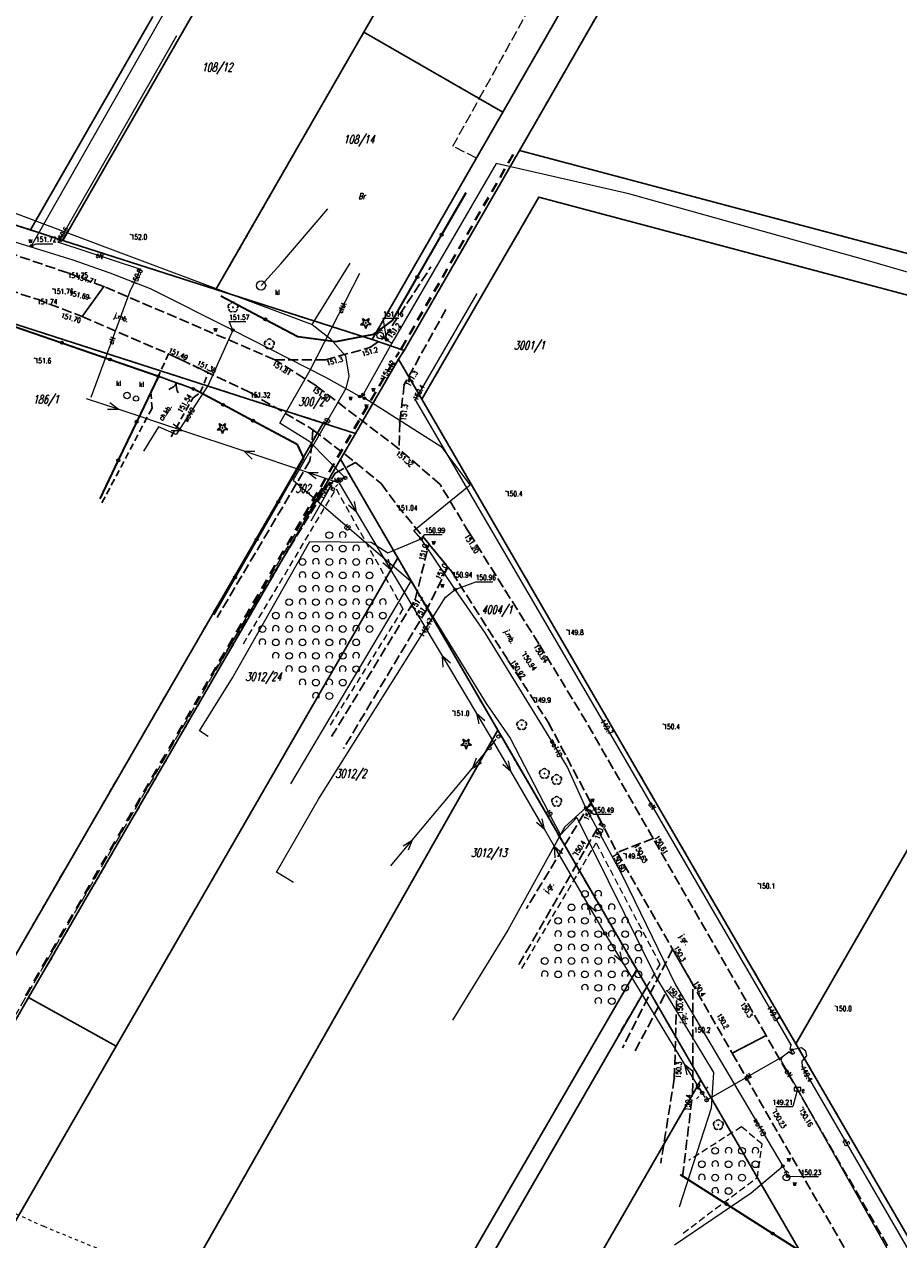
# Model space of a CAD drawing. Header units: metres. Extents: x 8430084 to 8437887, y 5768320 to 5771876.
# Tile 43 of 50: x 8434371 to 8434502, y 5770071 to 5770252. Entities that reach past the tile are written whole.
import ezdxf
from ezdxf.enums import TextEntityAlignment as Align

# ---------------------------------------------------------------- set-up
doc = ezdxf.new("R2010")
doc.units = ezdxf.units.M
doc.header["$MEASUREMENT"] = 0
for name, pattern in [('2_14', [1, -1]), ('2_OTKC', [1.5, 1, -0.5]), ('2_OTKJ', [2, 1.5, -0.5]), ('2_OTZK', [1.5, 1, -0.5]), ('4_SUEP_A', [0]), ('4_SUKM', [0]), ('4_SUKP', [0]), ('4_SUPP_P', [2, 1.5, -0.5]), ('4_SUTP_A', [0]), ('4_SUWP', [0]), ('GDE', [0]), ('GUK', [2, 1.5, -0.5]), ('GUZ', [1, 0.5, -0.5])]:
    doc.linetypes.add(name, pattern=pattern)
doc.layers.get('0').update_dxf_attribs({"color": 250, "linetype": 'CONTINUOUS', "lineweight": 100})
for name, color, linetype, lineweight in [('Dzialki', 4, 'GDE', 30), ('EPGPO_L_0', 7, 'CONTINUOUS', 40), ('Numery_dzialek', 4, 'CONTINUOUS', 30), ('OTK_E_T_0', 253, 'CONTINUOUS', 0), ('OTK_E_T_1', 253, 'CONTINUOUS', 0), ('OTK_L_0', 253, '2_OTKJ', 30), ('OTK_L_2', 253, '2_OTKC', 30), ('OTO_L_0', 252, 'CONTINUOUS', 35), ('OTO_L_1', 252, 'CONTINUOUS', 30), ('OTR_T_0', 253, 'CONTINUOUS', 18), ('OTR_T_1', 253, 'CONTINUOUS', 18), ('OTZ_L_1', 253, '2_OTZK', 18), ('OTZ_T_0', 253, 'CONTINUOUS', 30), ('OTZ_T_1', 253, 'CONTINUOUS', 30), ('SUE_E_T_1', 1, 'CONTINUOUS', 0), ('SUE_T_3', 1, 'CONTINUOUS', 18), ('SUE_T_4', 7, 'CONTINUOUS', 18), ('SUE_T_5', 1, 'CONTINUOUS', 18), ('SUEP_E_T_0', 1, 'CONTINUOUS', 0), ('SUEP_L_0', 1, '4_SUEP_A', 18), ('SUER_T_0', 1, 'CONTINUOUS', 18), ('SUP_T_2', 1, 'CONTINUOUS', 18), ('SUW_E_T_2', 5, 'CONTINUOUS', 0), ('SUW_T_2', 5, 'CONTINUOUS', 18), ('SUW_T_5', 5, 'CONTINUOUS', 18), ('SUWP_E_T_0', 5, 'CONTINUOUS', 0), ('SUWP_L_0', 5, '4_SUWP', 18), ('SUWR_T_0', 5, 'CONTINUOUS', 18), ('Uzytki', 253, 'GUZ', 18)]:
    doc.layers.add(name, color=color, linetype=linetype, lineweight=lineweight)
for name, color, linetype, lineweight, true_color in [('Kontury', 7, 'GUK', 18, 0x008000), ('Numery_uzytkow', 7, 'CONTINUOUS', 9, 0x008000), ('P_SUTP_L_0', 7, '4_SUPP_P', 18, 0xff9100), ('SUK_E_T_2', 7, 'CONTINUOUS', 0, 0x803300), ('SUK_L_3', 7, '4_SUKM', 18, 0x803300), ('SUKP_L_0', 7, '4_SUKP', 18, 0x803300), ('SUTP_E_T_0', 7, 'CONTINUOUS', 0, 0xff9100), ('SUTP_L_0', 7, '4_SUTP_A', 18, 0xff9100)]:
    doc.layers.add(name, color=color, linetype=linetype, lineweight=lineweight, true_color=true_color)
doc.styles.get("Standard").update_dxf_attribs({"font": 'Simplex.SHX', "width": 0.75})

# ---------------------------------------------------------------- blocks, each defined once
blk = doc.blocks.new('2_OTZK')
at = {"color": 0, "linetype": 'Continuous'}
for centre in [(-1, 1), (1, -1)]:
    blk.add_circle(centre, 0.5, dxfattribs=at)
for centre, start, end in [((1, 1), 318.5904, 221.4096), ((-1, -1), 318.7031, 221.2969)]:
    blk.add_arc(centre, 0.5, start, end, dxfattribs=at)
blk = doc.blocks.new('2_OTRN')
at = {"color": 0, "linetype": 'Continuous'}
blk.add_circle((0, 0), 0.045, dxfattribs=at)
blk = doc.blocks.new('2_OTRS')
at = {"color": 0, "linetype": 'Continuous'}
blk.add_circle((0, 0), 0.045, dxfattribs=at)
blk = doc.blocks.new('2_OTZG')
at = {"color": 0, "linetype": 'Continuous'}
for p, q in [((-0.78225, -0.26495), (-0.3012, 0.09375)), ((-0.3012, 0.09375), (-0.4937, 0.6621)), ((-0.4937, 0.6621), (-0.0039, 0.31545)), ((-0.0039, 0.31545), (0.4771, 0.67415)), ((0.4771, 0.67415), (0.2988, 0.1012)), ((0.2988, 0.1012), (0.7886, -0.24545)), ((-0.18225, -0.2575), (-0.78225, -0.26495)), ((0.01025, -0.82585), (-0.18225, -0.2575)), ((0.1886, -0.2529), (0.01025, -0.82585)), ((0.7886, -0.24545), (0.1886, -0.2529))]:
    blk.add_line(p, q, dxfattribs=at)
blk.add_circle((0, 0), 0.045, dxfattribs=at)
blk = doc.blocks.new('2_OTZL')
at = {"color": 0, "linetype": 'Continuous'}
blk.add_circle((0, 0), 0.045, dxfattribs=at)
for centre, start, end in [((-0.36, 0.12), 102.1445, 221.86), ((0, 0.38), 30.1401, 149.8599), ((0.36, 0.12), 318.14, 77.8555), ((-0.22, -0.3), 174.1482, 293.8542), ((0.22, -0.3), 246.1458, 5.8518)]:
    blk.add_arc(centre, 0.375, start, end, dxfattribs=at)
blk = doc.blocks.new('4_SUEO_W')
at = {"color": 0, "linetype": 'Continuous'}
for p, q in [((-0.53035, 0.53035), (-0.8839, 0.8839)), ((0.53035, 0.53035), (0.8839, 0.8839)), ((-0.53035, -0.53035), (-0.8839, -0.8839)), ((0.53035, -0.53035), (0.8839, -0.8839))]:
    blk.add_line(p, q, dxfattribs=at)
blk.add_circle((0, 0), 0.025, dxfattribs=at)
blk = doc.blocks.new('4_SUPP')
at = {"color": 0, "linetype": 'Continuous'}
blk.add_circle((0, 0), 0.25, dxfattribs=at)
blk = doc.blocks.new('4_SUET')
at = {"color": 0, "linetype": 'Continuous'}
for radius in [0.125, 0.113, 0.1, 0.0875, 0.075, 0.0625, 0.05, 0.0375, 0.025, 0.0125, 0.0025]:
    blk.add_circle((0, 0), radius, dxfattribs=at)
blk = doc.blocks.new('4_SUES')
at = {"color": 0, "linetype": 'Continuous'}
for p, q in [((0.5, 0.25), (-0.5, 0.25)), ((-0.5, 0.25), (-0.5, -0.25)), ((0.5, -0.25), (0.5, 0.25)), ((-0.5, -0.25), (0.5, -0.25))]:
    blk.add_line(p, q, dxfattribs=at)
blk = doc.blocks.new('4_SUPS')
at = {"color": 0, "linetype": 'Continuous'}
blk.add_circle((0, 0), 0.0625, dxfattribs=at)
blk = doc.blocks.new('4_SUWH')
at = {"color": 0, "linetype": 'Continuous'}
for p, q in [((0, 1), (-0.35355, 0.64645)), ((0, 1), (0.35355, 0.64645)), ((0, 0.5), (0, 1))]:
    blk.add_line(p, q, dxfattribs=at)
blk.add_circle((0, 0), 0.5, dxfattribs=at)
blk = doc.blocks.new('4_SUWW')
at = {"color": 0, "linetype": 'Continuous'}
for radius in [0.2, 0.175, 0.15, 0.125, 0.1, 0.075, 0.05, 0.025, 0.00715]:
    blk.add_circle((0, 0), radius, dxfattribs=at)

msp = doc.modelspace()

# ---------------------------------------------------------------- linework, layer by layer
at = {"layer": 'Dzialki'}
for p, q in [((8434422.09, 5770250.76), (8434518.28, 5770418.27)), ((8434539.67, 5770407.17), (8434442.87, 5770238.81)), ((8434445.34, 5770233.09), (8434544.01, 5770404.84)), ((8434434.82, 5770320.15), (8434377.17, 5770219.67)), ((8434372.3, 5770221.23), (8434390.57, 5770253.08)), ((8434422.09, 5770250.76), (8434400.02, 5770212.34)), ((8434442.87, 5770238.81), (8434422.09, 5770250.76)), ((8434423.36, 5770204.87), (8434442.87, 5770238.81)), ((8434428.11, 5770203.24), (8434445.34, 5770233.09)), ((8434445.34, 5770233.09), (8434428.11, 5770203.24)), ((8434518.05, 5770213.78), (8434445.34, 5770233.09)), ((8434354.6, 5770226.9), (8434372.3, 5770221.23)), ((8434448.25, 5770226.11), (8434430.75, 5770195.98)), ((8434544.52, 5770200.54), (8434448.25, 5770226.11)), ((8434372.3, 5770221.23), (8434377.17, 5770219.67)), ((8434377.17, 5770219.67), (8434400.02, 5770212.34)), ((8434400.02, 5770212.34), (8434423.36, 5770204.87)), ((8434416.05, 5770192.41), (8434362.08, 5770209.72)), ((8434423.36, 5770204.87), (8434428.11, 5770203.24)), ((8434427.29, 5770201.95), (8434428.11, 5770203.24)), ((8434428.11, 5770203.24), (8434427.29, 5770201.95)), ((8434427.29, 5770201.95), (8434420.86, 5770190.87)), ((8434420.86, 5770190.87), (8434427.29, 5770201.95)), ((8434430.75, 5770195.98), (8434427.29, 5770201.95)), ((8434486.64, 5770099.76), (8434544.52, 5770200.54)), ((8434430.75, 5770195.98), (8434486.64, 5770099.76)), ((8434058.99, 5769575.87), (8434416.05, 5770192.41)), ((8434420.86, 5770190.87), (8434416.05, 5770192.41)), ((8434418.62, 5770187), (8434420.86, 5770190.87)), ((8434372.04, 5770106.66), (8434418.62, 5770187)), ((8434418.62, 5770187), (8434427.16, 5770172.3)), ((8434427.16, 5770172.3), (8434385.1, 5770099.4)), ((8434442.11, 5770146.56), (8434427.16, 5770172.3)), ((8434427.16, 5770172.3), (8434440.37, 5770149.56)), ((8434440.37, 5770149.56), (8434442.11, 5770146.56)), ((8434442.11, 5770146.56), (8434405.13, 5770081.46)), ((8434442.69, 5770145.56), (8434442.11, 5770146.56)), ((8434442.11, 5770146.56), (8434462.85, 5770110.85)), ((8434462.85, 5770110.85), (8434442.69, 5770145.56)), ((8434419.72, 5770036.44), (8434462.85, 5770110.85)), ((8434464.36, 5770108.25), (8434462.85, 5770110.85)), ((8434464.36, 5770108.25), (8433983.14, 5769275.37)), ((8434472.44, 5770094.32), (8434464.36, 5770108.25)), ((8434351.91, 5770071.94), (8434372.04, 5770106.66)), ((8434372.04, 5770106.66), (8434385.1, 5770099.4)), ((8434486.64, 5770099.76), (8434518.02, 5770045.71)), ((8434385.1, 5770099.4), (8434382.27, 5770094.49)), ((8434382.27, 5770094.49), (8434365.7, 5770065.76)), ((8434472.44, 5770094.32), (8434432.42, 5770025.06)), ((8434489.57, 5770064.84), (8434472.44, 5770094.32)), ((8434405.13, 5770081.46), (8434395.18, 5770063.95))]:
    msp.add_line(p, q, dxfattribs=at)
at = {"layer": 'EPGPO_L_0'}
for p, q in [((8434443.68, 5770231.21), (8434444.41, 5770232.49)), ((8434442.45, 5770229.08), (8434443.18, 5770230.35)), ((8434441.21, 5770226.94), (8434441.95, 5770228.22)), ((8434439.98, 5770224.81), (8434440.72, 5770226.09)), ((8434438.75, 5770222.68), (8434439.49, 5770223.96)), ((8434437.52, 5770220.55), (8434438.26, 5770221.83)), ((8434436.29, 5770218.41), (8434437.03, 5770219.69)), ((8434435.06, 5770216.28), (8434435.8, 5770217.56)), ((8434433.83, 5770214.15), (8434434.57, 5770215.43)), ((8434432.6, 5770212.02), (8434433.34, 5770213.3)), ((8434431.37, 5770209.89), (8434432.11, 5770211.17)), ((8434430.14, 5770207.75), (8434430.88, 5770209.03)), ((8434428.91, 5770205.62), (8434429.65, 5770206.9)), ((8434427.68, 5770203.49), (8434428.42, 5770204.77)), ((8434426.87, 5770202.22), (8434427.36, 5770202.99)), ((8434425.62, 5770200.07), (8434426.36, 5770201.35)), ((8434424.38, 5770197.93), (8434425.12, 5770199.21)), ((8434423.14, 5770195.79), (8434423.88, 5770197.08)), ((8434421.9, 5770193.66), (8434422.65, 5770194.94)), ((8434420.66, 5770191.52), (8434421.41, 5770192.8)), ((8434419.43, 5770189.39), (8434420.17, 5770190.67)), ((8434418.19, 5770187.25), (8434418.93, 5770188.53)), ((8434416.93, 5770185.08), (8434417.68, 5770186.38)), ((8434415.67, 5770182.91), (8434416.43, 5770184.21)), ((8434414.41, 5770180.74), (8434415.17, 5770182.04)), ((8434413.15, 5770178.57), (8434413.91, 5770179.87)), ((8434411.89, 5770176.4), (8434412.65, 5770177.7)), ((8434410.64, 5770174.23), (8434411.39, 5770175.53)), ((8434409.38, 5770172.05), (8434410.13, 5770173.36)), ((8434408.12, 5770169.88), (8434408.87, 5770171.19)), ((8434406.86, 5770167.71), (8434407.61, 5770169.01)), ((8434405.6, 5770165.54), (8434406.36, 5770166.84)), ((8434404.34, 5770163.37), (8434405.1, 5770164.67)), ((8434403.08, 5770161.2), (8434403.84, 5770162.5)), ((8434401.82, 5770159.03), (8434402.58, 5770160.33)), ((8434400.57, 5770156.86), (8434401.32, 5770158.16)), ((8434399.31, 5770154.69), (8434400.06, 5770155.99)), ((8434398.05, 5770152.52), (8434398.8, 5770153.82)), ((8434396.79, 5770150.34), (8434397.55, 5770151.65)), ((8434395.53, 5770148.17), (8434396.29, 5770149.48)), ((8434394.27, 5770146), (8434395.03, 5770147.31)), ((8434393.01, 5770143.83), (8434393.77, 5770145.13)), ((8434391.76, 5770141.66), (8434392.51, 5770142.96)), ((8434390.5, 5770139.49), (8434391.25, 5770140.79)), ((8434389.24, 5770137.32), (8434389.99, 5770138.62)), ((8434387.98, 5770135.15), (8434388.73, 5770136.45)), ((8434386.72, 5770132.98), (8434387.48, 5770134.28)), ((8434385.46, 5770130.81), (8434386.22, 5770132.11)), ((8434384.2, 5770128.64), (8434384.96, 5770129.94)), ((8434382.94, 5770126.46), (8434383.7, 5770127.77)), ((8434381.69, 5770124.29), (8434382.44, 5770125.6)), ((8434380.43, 5770122.12), (8434381.18, 5770123.43)), ((8434379.17, 5770119.95), (8434379.92, 5770121.25)), ((8434377.91, 5770117.78), (8434378.66, 5770119.08)), ((8434376.65, 5770115.61), (8434377.41, 5770116.91)), ((8434375.39, 5770113.44), (8434376.15, 5770114.74)), ((8434374.13, 5770111.27), (8434374.89, 5770112.57)), ((8434372.87, 5770109.1), (8434373.63, 5770110.4)), ((8434371.62, 5770106.93), (8434372.37, 5770108.23))]:
    msp.add_line(p, q, dxfattribs=at)
at = {"layer": 'Kontury'}
for p, q in [((8434439.35, 5770240.83), (8434500.95, 5770351.68)), ((8434435.39, 5770233.71), (8434439.35, 5770240.83)), ((8434438.93, 5770231.96), (8434435.39, 5770233.71)), ((8434423.36, 5770204.87), (8434438.93, 5770231.96)), ((8434354.6, 5770226.9), (8434377.17, 5770219.67)), ((8434448.25, 5770226.11), (8434430.75, 5770195.98)), ((8434595.25, 5770187.07), (8434448.25, 5770226.11)), ((8434377.17, 5770219.67), (8434400.02, 5770212.34)), ((8434400.02, 5770212.34), (8434408.09, 5770209.76)), ((8434416.05, 5770192.41), (8434362.08, 5770209.72)), ((8434408.09, 5770209.76), (8434423.36, 5770204.87)), ((8434430.75, 5770195.98), (8434518.02, 5770045.71)), ((8434370.66, 5770114.03), (8434416.05, 5770192.41)), ((8434418.62, 5770187), (8434356.8, 5770080.37)), ((8434427.16, 5770172.3), (8434418.62, 5770187)), ((8434442.11, 5770146.56), (8434427.16, 5770172.3)), ((8434462.85, 5770110.85), (8434442.11, 5770146.56)), ((8434464.36, 5770108.25), (8434462.85, 5770110.85)), ((8434472.44, 5770094.32), (8434464.36, 5770108.25)), ((8434432.42, 5770025.06), (8434472.44, 5770094.32))]:
    msp.add_line(p, q, dxfattribs=at)
at = {"layer": 'OTK_L_0', "linetype": '2_OTKJ'}
for p, q in [((8434377.89, 5770214.81), (8434305.71, 5770239.48)), ((8434304.37, 5770233.45), (8434373.3, 5770210.88)), ((8434425.22, 5770205.24), (8434432.13, 5770215.7)), ((8434383.27, 5770212.78), (8434377.89, 5770214.81)), ((8434408.82, 5770201.86), (8434383.27, 5770212.78)), ((8434373.3, 5770210.88), (8434380.03, 5770208.31)), ((8434434.36, 5770209.37), (8434428.13, 5770198.15)), ((8434380.03, 5770208.31), (8434392.94, 5770202.74)), ((8434423.1, 5770203.71), (8434425.22, 5770205.24)), ((8434416.36, 5770201.83), (8434423.1, 5770203.71)), ((8434392.94, 5770202.74), (8434405.12, 5770196.96)), ((8434414.94, 5770198.01), (8434408.82, 5770201.86)), ((8434408.82, 5770201.86), (8434416.36, 5770201.83)), ((8434427.36, 5770188.53), (8434414.94, 5770198.01)), ((8434428.13, 5770198.15), (8434427.46, 5770192.54)), ((8434405.12, 5770196.96), (8434414.51, 5770191.41)), ((8434427.46, 5770192.54), (8434427.36, 5770188.53)), ((8434414.51, 5770191.41), (8434414.06, 5770186.79)), ((8434414.51, 5770191.41), (8434420.86, 5770186.5)), ((8434433.48, 5770183.26), (8434427.36, 5770188.53)), ((8434414.06, 5770186.79), (8434400.2, 5770163.4)), ((8434399.56, 5770155.02), (8434417.8, 5770184.92)), ((8434417.8, 5770184.92), (8434420.86, 5770186.5)), ((8434420.86, 5770186.5), (8434424.7, 5770183.37)), ((8434424.7, 5770183.37), (8434427.09, 5770180.12)), ((8434437.83, 5770176.04), (8434433.48, 5770183.26)), ((8434427.09, 5770180.12), (8434435.28, 5770170.13)), ((8434448.23, 5770159.46), (8434437.83, 5770176.04)), ((8434429.76, 5770166.06), (8434431.83, 5770174.34)), ((8434431.83, 5770174.34), (8434434.64, 5770170.91)), ((8434434.64, 5770170.91), (8434431.49, 5770164.57)), ((8434435.28, 5770170.13), (8434443.67, 5770156.93)), ((8434417.29, 5770145.6), (8434429.76, 5770166.06)), ((8434431.49, 5770164.57), (8434419.07, 5770143.83)), ((8434454.32, 5770149.51), (8434448.23, 5770159.46)), ((8434443.67, 5770156.93), (8434449.62, 5770147.77)), ((8434465.31, 5770130.42), (8434454.32, 5770149.51)), ((8434449.62, 5770147.77), (8434459.95, 5770128.31)), ((8434455.98, 5770135.78), (8434446.38, 5770119.95)), ((8434457.53, 5770132.87), (8434455.98, 5770135.78)), ((8434445.27, 5770111.6), (8434457.53, 5770132.87)), ((8434465.31, 5770130.42), (8434459.95, 5770128.31)), ((8434482.18, 5770100.98), (8434465.31, 5770130.42)), ((8434459.95, 5770128.31), (8434477.1, 5770098.38)), ((8434468.22, 5770113.88), (8434460.73, 5770099.14)), ((8434471.22, 5770108.63), (8434468.22, 5770113.88)), ((8434471.21, 5770092.39), (8434471.22, 5770108.63)), ((8434462.62, 5770098.72), (8434467.36, 5770107.68)), ((8434467.36, 5770107.68), (8434468.82, 5770106.13)), ((8434468.82, 5770106.13), (8434468.47, 5770094.58)), ((8434530.36, 5770017.69), (8434482.18, 5770100.98)), ((8434477.1, 5770098.38), (8434525.5, 5770014.35)), ((8434468.47, 5770094.58), (8434466.44, 5770081.94)), ((8434469.7, 5770079.96), (8434471.21, 5770092.39))]:
    msp.add_line(p, q, dxfattribs=at)
at = {"layer": 'OTK_L_0', "linetype": '2_14'}
for p, q in [((8434380.03, 5770208.31), (8434383.27, 5770212.78)), ((8434477.1, 5770098.38), (8434482.18, 5770100.98)), ((8434479.98, 5770099.87), (8434477.1, 5770098.38)), ((8434482.18, 5770100.98), (8434479.98, 5770099.87))]:
    msp.add_line(p, q, dxfattribs=at)
at = {"layer": 'OTK_L_2', "linetype": '2_OTKC'}
for p, q in [((8434392.94, 5770202.74), (8434391.42, 5770199.39)), ((8434398.88, 5770199.93), (8434392.94, 5770202.74)), ((8434391.42, 5770199.39), (8434390.3, 5770197.03)), ((8434397.67, 5770196.96), (8434398.88, 5770199.93)), ((8434390.3, 5770197.03), (8434390.47, 5770194.63)), ((8434393.32, 5770190.37), (8434396.61, 5770196.19)), ((8434396.61, 5770196.19), (8434397.67, 5770196.96)), ((8434390.47, 5770194.63), (8434382.85, 5770180.23))]:
    msp.add_line(p, q, dxfattribs=at)
at = {"layer": 'OTO_L_0'}
for p, q in [((8434433.74, 5770220.53), (8434437.38, 5770226.84)), ((8434430.1, 5770214.21), (8434433.74, 5770220.53)), ((8434426.36, 5770207.71), (8434430.1, 5770214.21)), ((8434400.76, 5770211.37), (8434407.4, 5770207.88)), ((8434369.79, 5770206.89), (8434377, 5770204.39)), ((8434407.4, 5770207.88), (8434412.23, 5770205.33)), ((8434423.59, 5770205.66), (8434426.36, 5770207.71)), ((8434412.23, 5770205.33), (8434417.92, 5770204.6)), ((8434417.92, 5770204.6), (8434423.59, 5770205.66)), ((8434377, 5770204.39), (8434384.21, 5770201.89)), ((8434384.21, 5770201.89), (8434391.42, 5770199.39)), ((8434391.42, 5770199.39), (8434388.19, 5770192.62)), ((8434401.08, 5770195.13), (8434396.62, 5770197.51)), ((8434405.54, 5770192.75), (8434401.08, 5770195.13)), ((8434388.19, 5770192.62), (8434385.43, 5770186.86)), ((8434412.16, 5770189.22), (8434405.54, 5770192.75)), ((8434412.16, 5770189.22), (8434413.09, 5770187.15)), ((8434385.43, 5770186.86), (8434382.68, 5770181.09)), ((8434413.09, 5770187.15), (8434409.35, 5770180.65)), ((8434409.35, 5770180.65), (8434406.11, 5770175.03)), ((8434406.11, 5770175.03), (8434402.87, 5770169.4)), ((8434402.87, 5770169.4), (8434399.63, 5770163.78)), ((8434476.26, 5770075.84), (8434469.37, 5770080.22)), ((8434483.15, 5770071.45), (8434476.26, 5770075.84)), ((8434489.48, 5770067.43), (8434483.15, 5770071.45))]:
    msp.add_line(p, q, dxfattribs=at)
for centre in [(8434433.74, 5770220.53), (8434430.1, 5770214.21), (8434407.4, 5770207.88), (8434377, 5770204.39), (8434384.21, 5770201.89), (8434401.08, 5770195.13), (8434388.19, 5770192.62), (8434405.54, 5770192.75), (8434385.43, 5770186.86), (8434409.35, 5770180.65), (8434406.11, 5770175.03), (8434402.87, 5770169.4), (8434476.26, 5770075.84), (8434483.15, 5770071.45)]:
    msp.add_circle(centre, 0.17, dxfattribs=at)
at = {"layer": 'OTO_L_1'}
for p, q in [((8434393.43, 5770198.66), (8434391.42, 5770199.39)), ((8434394.84, 5770198.15), (8434393.43, 5770198.66)), ((8434396.62, 5770197.51), (8434394.61, 5770198.24))]:
    msp.add_line(p, q, dxfattribs=at)
for centre in [(8434391.42, 5770199.39), (8434396.62, 5770197.51)]:
    msp.add_circle(centre, 0.17, dxfattribs=at)
for centre, start, end in [((8434392.37, 5770199.34), 288.0431, 332.1175), ((8434396.09, 5770197.99), 168.0064, 212.0808)]:
    msp.add_arc(centre, 2, start, end, dxfattribs=at)
at = {"layer": 'OTZ_L_1', "linetype": '2_OTZK'}
for p, q in [((8434404.13, 5770159.47), (8434417.95, 5770182.6)), ((8434417.95, 5770182.6), (8434427.95, 5770164.67)), ((8434427.95, 5770164.67), (8434416.96, 5770147.14)), ((8434445.71, 5770110.99), (8434456.78, 5770129.73)), ((8434456.78, 5770129.73), (8434466.32, 5770111.65)), ((8434466.32, 5770111.65), (8434460.12, 5770101.12)), ((8434478.49, 5770087.37), (8434470.65, 5770082.36)), ((8434481.58, 5770084.78), (8434478.49, 5770087.37)), ((8434480.87, 5770079.78), (8434481.58, 5770084.78)), ((8434469.78, 5770071.52), (8434480.87, 5770079.78))]:
    msp.add_line(p, q, dxfattribs=at)
at = {"layer": 'P_SUTP_L_0', "linetype": '4_SUPP_P'}
for p, q in [((8434419.33, 5770184.22), (8434415.81, 5770182.73)), ((8434415.81, 5770182.73), (8434355.49, 5770079.01))]:
    msp.add_line(p, q, dxfattribs=at)
at = {"layer": 'SUEP_L_0', "linetype": '4_SUEP_A'}
for p, q in [((8434394.13, 5770250.19), (8434376.48, 5770219.42)), ((8434376.48, 5770219.42), (8434388.73, 5770215.37)), ((8434388.73, 5770215.37), (8434387.18, 5770212.04)), ((8434414.09, 5770200.3), (8434421.49, 5770214.78)), ((8434387.18, 5770212.04), (8434381.32, 5770196.23)), ((8434438.96, 5770211.74), (8434429.75, 5770195.87)), ((8434409.55, 5770192.39), (8434414.09, 5770200.3)), ((8434385.42, 5770194.46), (8434380.67, 5770196.04)), ((8434429.75, 5770195.87), (8434457.72, 5770148.07)), ((8434383.84, 5770194.46), (8434385.42, 5770194.46)), ((8434385.42, 5770194.46), (8434384.15, 5770195.41)), ((8434394.91, 5770191.3), (8434385.42, 5770194.46)), ((8434394.91, 5770191.3), (8434393.64, 5770192.25)), ((8434414.04, 5770189.62), (8434409.55, 5770192.39)), ((8434393.32, 5770191.3), (8434394.91, 5770191.3)), ((8434404.23, 5770188.19), (8434394.91, 5770191.3)), ((8434419.33, 5770184.22), (8434414.04, 5770189.62)), ((8434413.72, 5770185.03), (8434404.23, 5770188.19)), ((8434405.42, 5770187), (8434404.23, 5770188.19)), ((8434404.23, 5770188.19), (8434405.81, 5770188.19)), ((8434418.46, 5770183.45), (8434413.72, 5770185.03)), ((8434414.99, 5770184.08), (8434413.72, 5770185.03)), ((8434413.72, 5770185.03), (8434415.3, 5770185.03)), ((8434417.22, 5770183.11), (8434414.18, 5770177.78)), ((8434417.48, 5770182.55), (8434417.22, 5770183.11)), ((8434421.02, 5770179.15), (8434418.46, 5770183.45)), ((8434419.83, 5770180.19), (8434421.02, 5770179.15)), ((8434421.02, 5770179.15), (8434420.69, 5770180.7)), ((8434426.15, 5770170.56), (8434421.02, 5770179.15)), ((8434426.15, 5770170.56), (8434425.81, 5770172.11)), ((8434424.95, 5770171.6), (8434426.15, 5770170.56)), ((8434433.85, 5770157.64), (8434426.15, 5770170.56)), ((8434438.97, 5770149.05), (8434433.85, 5770157.64)), ((8434433.97, 5770155.97), (8434433.85, 5770157.64)), ((8434433.85, 5770157.64), (8434435.05, 5770156.61)), ((8434441.53, 5770144.76), (8434438.97, 5770149.05)), ((8434439.31, 5770147.51), (8434438.97, 5770149.05)), ((8434438.97, 5770149.05), (8434440.17, 5770148.02)), ((8434457.72, 5770148.07), (8434485.89, 5770099.63)), ((8434438.32, 5770140.92), (8434441.53, 5770144.76)), ((8434444.05, 5770140.44), (8434441.53, 5770144.76)), ((8434438.9, 5770142.39), (8434438.32, 5770140.92)), ((8434438.32, 5770140.92), (8434439.67, 5770141.75)), ((8434442.86, 5770141.48), (8434444.05, 5770140.44)), ((8434444.05, 5770140.44), (8434443.72, 5770141.98)), ((8434429.32, 5770130.14), (8434438.32, 5770140.92)), ((8434449.08, 5770131.79), (8434444.05, 5770140.44)), ((8434447.89, 5770132.84), (8434449.08, 5770131.79)), ((8434449.08, 5770131.79), (8434448.75, 5770133.34)), ((8434450.59, 5770129.2), (8434449.08, 5770131.79)), ((8434426.12, 5770126.3), (8434429.32, 5770130.14)), ((8434427.98, 5770129.31), (8434429.32, 5770130.14)), ((8434429.32, 5770130.14), (8434428.74, 5770128.67)), ((8434455.62, 5770120.56), (8434450.59, 5770129.2)), ((8434450.69, 5770127.53), (8434450.59, 5770129.2)), ((8434450.59, 5770129.2), (8434451.77, 5770128.16)), ((8434458.13, 5770116.24), (8434455.62, 5770120.56)), ((8434455.94, 5770119.01), (8434455.62, 5770120.56)), ((8434455.62, 5770120.56), (8434456.8, 5770119.52)), ((8434460.74, 5770111.97), (8434458.13, 5770116.24)), ((8434459.53, 5770112.99), (8434460.74, 5770111.97)), ((8434460.74, 5770111.97), (8434460.38, 5770113.51)), ((8434470.05, 5770096.69), (8434460.74, 5770111.97)), ((8434485.89, 5770099.63), (8434485.74, 5770098.95)), ((8434473.3, 5770091.33), (8434484.59, 5770097.82)), ((8434484.59, 5770097.82), (8434484.4, 5770097.33)), ((8434484.59, 5770097.82), (8434485.59, 5770098.54)), ((8434485.59, 5770098.54), (8434486.13, 5770098.21)), ((8434485.74, 5770098.95), (8434486.13, 5770098.21)), ((8434487.47, 5770099.14), (8434486.08, 5770098.86)), ((8434486.45, 5770098.4), (8434486.08, 5770098.86)), ((8434486.13, 5770098.21), (8434486.45, 5770098.4)), ((8434488.11, 5770098.64), (8434487.47, 5770099.14)), ((8434487.57, 5770097.18), (8434488.25, 5770097.94)), ((8434488.25, 5770097.94), (8434488.11, 5770098.64)), ((8434472.65, 5770092.43), (8434470.05, 5770096.69)), ((8434470.4, 5770095.15), (8434470.05, 5770096.69)), ((8434470.05, 5770096.69), (8434471.26, 5770095.67)), ((8434484.4, 5770097.33), (8434486.88, 5770093)), ((8434487.61, 5770096.31), (8434487.57, 5770097.18)), ((8434517.04, 5770045.65), (8434487.61, 5770096.31)), ((8434513.71, 5770045.28), (8434486.88, 5770093))]:
    msp.add_line(p, q, dxfattribs=at)
at = {"layer": 'SUER_T_0', "linetype": 'Continuous', "lineweight": 0}
for p in [(8434486.88, 5770093), (8434483.65, 5770090.4)]:
    msp.add_line(p, (8434486.15, 5770090.4), dxfattribs=at)
at = {"layer": 'SUK_L_3', "linetype": '4_SUKM'}
for centre, radius in [((8434406.75, 5770212.94), 0.693), ((8434386.74, 5770196.52), 0.477), ((8434388.08, 5770196.07), 0.387)]:
    msp.add_circle(centre, radius, dxfattribs=at)
at = {"layer": 'SUKP_L_0', "linetype": '4_SUKP'}
for p, q in [((8434409.7, 5770216.19), (8434416.75, 5770224.36)), ((8434406.75, 5770212.94), (8434409.7, 5770216.19))]:
    msp.add_line(p, q, dxfattribs=at)
at = {"layer": 'SUP_T_2', "linetype": 'Continuous', "lineweight": 0}
for p, q in [((8434418.22, 5770183.22), (8434417.85, 5770182.89)), ((8434418.96, 5770183.88), (8434418.59, 5770183.55)), ((8434441.59, 5770144.83), (8434441.89, 5770145.23)), ((8434441.17, 5770144.29), (8434441.48, 5770144.69)), ((8434472.26, 5770093.09), (8434472.52, 5770092.66)), ((8434472.79, 5770092.19), (8434473.05, 5770091.76))]:
    msp.add_line(p, q, dxfattribs=at)
at = {"layer": 'SUTP_L_0', "linetype": '4_SUTP_A'}
for p, q in [((8434360.05, 5770227.5), (8434387.4, 5770217.21)), ((8434387.4, 5770217.21), (8434414.39, 5770207.13)), ((8434414.39, 5770207.13), (8434420.08, 5770216.28)), ((8434414.39, 5770207.13), (8434417.1, 5770204.96)), ((8434417.1, 5770204.96), (8434419.34, 5770202.46)), ((8434419.34, 5770202.46), (8434419.85, 5770199.41)), ((8434419.85, 5770199.41), (8434419.39, 5770197.58)), ((8434419.39, 5770197.58), (8434411.55, 5770183.88)), ((8434411.55, 5770183.88), (8434429.12, 5770168.8)), ((8434415.84, 5770182.43), (8434417.01, 5770183.44)), ((8434417.01, 5770183.44), (8434418.67, 5770184.23)), ((8434418.67, 5770184.23), (8434418.97, 5770184.13)), ((8434418.97, 5770184.13), (8434419.33, 5770184.22)), ((8434413.21, 5770177.75), (8434415.84, 5770182.43)), ((8434429.12, 5770168.8), (8434411.14, 5770138.55)), ((8434429.12, 5770168.8), (8434440.38, 5770150.57)), ((8434440.38, 5770150.57), (8434443.97, 5770145.36)), ((8434443.97, 5770145.36), (8434450.4, 5770132.97)), ((8434450.4, 5770132.97), (8434451.47, 5770130.94)), ((8434451.47, 5770130.94), (8434453.92, 5770133.53)), ((8434453.92, 5770133.53), (8434465.68, 5770109.8)), ((8434465.68, 5770109.8), (8434474.34, 5770095.49)), ((8434474.34, 5770095.49), (8434473.98, 5770090.15)), ((8434473.98, 5770090.15), (8434469.2, 5770075.38))]:
    msp.add_line(p, q, dxfattribs=at)
at = {"layer": 'SUWP_L_0', "linetype": '4_SUWP'}
for p, q in [((8434372.48, 5770218.84), (8434421.45, 5770305.06)), ((8434441.88, 5770231.14), (8434426.26, 5770204.31)), ((8434461.7, 5770226.63), (8434441.88, 5770231.14)), ((8434496.91, 5770216.77), (8434461.7, 5770226.63)), ((8434378.71, 5770216.71), (8434364.54, 5770221.06)), ((8434372.38, 5770218.65), (8434372.48, 5770218.84)), ((8434384.22, 5770214.77), (8434378.71, 5770216.71)), ((8434537.17, 5770205.09), (8434496.91, 5770216.77)), ((8434390.25, 5770212.44), (8434384.22, 5770214.77)), ((8434402.54, 5770206.29), (8434390.25, 5770212.44)), ((8434402.54, 5770206.29), (8434398.87, 5770198.05)), ((8434416.43, 5770199.21), (8434402.54, 5770206.29)), ((8434424.55, 5770205.47), (8434425.54, 5770204.82)), ((8434425.54, 5770204.82), (8434426.26, 5770204.31)), ((8434426.26, 5770204.31), (8434421.98, 5770196.68)), ((8434398.87, 5770198.05), (8434394.08, 5770190.69)), ((8434421.51, 5770196.37), (8434416.43, 5770199.21)), ((8434421.78, 5770196.34), (8434421.51, 5770196.37)), ((8434421.98, 5770196.68), (8434421.78, 5770196.34)), ((8434422.21, 5770196.1), (8434421.78, 5770196.34)), ((8434433.82, 5770188.76), (8434422.21, 5770196.1)), ((8434391.44, 5770191.85), (8434389.21, 5770188.21)), ((8434394.08, 5770190.69), (8434391.44, 5770191.85)), ((8434437.98, 5770183.19), (8434433.82, 5770188.76)), ((8434429.59, 5770176.37), (8434437.98, 5770183.19)), ((8434430.64, 5770175.11), (8434429.59, 5770176.37)), ((8434402.47, 5770154.37), (8434414.06, 5770174.71)), ((8434414.06, 5770174.71), (8434423.22, 5770174.64)), ((8434423.22, 5770174.64), (8434425.68, 5770173.05)), ((8434425.68, 5770173.05), (8434430.64, 5770175.11)), ((8434435.74, 5770167.55), (8434430.64, 5770175.11)), ((8434434.32, 5770166.4), (8434435.74, 5770167.55)), ((8434440.24, 5770161.11), (8434435.74, 5770167.55)), ((8434415.32, 5770136.26), (8434434.32, 5770166.4)), ((8434448.82, 5770147.11), (8434440.24, 5770161.11)), ((8434397.56, 5770146.49), (8434402.47, 5770154.37)), ((8434452.49, 5770141.16), (8434448.82, 5770147.11)), ((8434398.86, 5770145.64), (8434397.56, 5770146.49)), ((8434455.24, 5770134.99), (8434452.49, 5770141.16)), ((8434409.04, 5770125.37), (8434415.32, 5770136.26)), ((8434455.24, 5770134.99), (8434452.1, 5770132.16)), ((8434455.24, 5770134.99), (8434460.76, 5770124.74)), ((8434452.1, 5770132.16), (8434443.62, 5770116.73)), ((8434411.58, 5770123.85), (8434409.04, 5770125.37)), ((8434460.76, 5770124.74), (8434468.65, 5770108.57)), ((8434443.62, 5770116.73), (8434435.35, 5770103.31)), ((8434468.65, 5770108.57), (8434484.67, 5770081.52)), ((8434479.95, 5770077.53), (8434484.67, 5770081.52)), ((8434484.67, 5770081.52), (8434485.41, 5770079.99)), ((8434485.41, 5770079.99), (8434485.21, 5770079.81)), ((8434468.5, 5770069.76), (8434479.95, 5770077.53))]:
    msp.add_line(p, q, dxfattribs=at)
at = {"layer": 'SUWR_T_0', "linetype": 'Continuous', "lineweight": 0}
for p, q in [((8434372.48, 5770218.84), (8434373.14, 5770219.18)), ((8434373.14, 5770219.18), (8434375.64, 5770219.18)), ((8434402.54, 5770206.29), (8434401.98, 5770207.56)), ((8434401.98, 5770207.56), (8434404.48, 5770207.56)), ((8434425.54, 5770204.82), (8434424.99, 5770208.05)), ((8434424.99, 5770208.05), (8434427.32, 5770208.05)), ((8434430.64, 5770175.11), (8434431.21, 5770175.76)), ((8434431.21, 5770175.76), (8434433.79, 5770175.76)), ((8434435.74, 5770167.55), (8434438.81, 5770168.73)), ((8434438.81, 5770168.73), (8434441.39, 5770168.73)), ((8434455.24, 5770134.99), (8434456.43, 5770134.01)), ((8434456.43, 5770134.01), (8434459.06, 5770134.01)), ((8434485.41, 5770079.99), (8434487.37, 5770079.93)), ((8434487.37, 5770079.93), (8434490, 5770079.93))]:
    msp.add_line(p, q, dxfattribs=at)
at = {"layer": 'Uzytki'}
for p, q in [((8434539.67, 5770407.17), (8434442.87, 5770238.81)), ((8434445.34, 5770233.09), (8434544.01, 5770404.84)), ((8434439.35, 5770240.83), (8434468.08, 5770292.53)), ((8434422.09, 5770250.76), (8434400.02, 5770212.34)), ((8434439.35, 5770240.83), (8434422.09, 5770250.76)), ((8434442.87, 5770238.81), (8434439.35, 5770240.83)), ((8434438.93, 5770231.96), (8434442.87, 5770238.81)), ((8434423.36, 5770204.87), (8434438.93, 5770231.96)), ((8434428.11, 5770203.24), (8434445.34, 5770233.09)), ((8434518.05, 5770213.78), (8434445.34, 5770233.09)), ((8434354.6, 5770226.9), (8434377.17, 5770219.67)), ((8434448.25, 5770226.11), (8434430.75, 5770195.98)), ((8434595.25, 5770187.07), (8434448.25, 5770226.11)), ((8434377.17, 5770219.67), (8434400.02, 5770212.34)), ((8434400.02, 5770212.34), (8434408.09, 5770209.76)), ((8434416.05, 5770192.41), (8434362.08, 5770209.72)), ((8434408.09, 5770209.76), (8434423.36, 5770204.87)), ((8434428.11, 5770203.24), (8434423.36, 5770204.87)), ((8434427.29, 5770201.95), (8434428.11, 5770203.24)), ((8434427.29, 5770201.95), (8434420.86, 5770190.87)), ((8434430.75, 5770195.98), (8434427.29, 5770201.95)), ((8434430.75, 5770195.98), (8434518.02, 5770045.71)), ((8434370.66, 5770114.03), (8434416.05, 5770192.41)), ((8434420.86, 5770190.87), (8434418.62, 5770187)), ((8434418.62, 5770187), (8434356.8, 5770080.37)), ((8434427.16, 5770172.3), (8434418.62, 5770187)), ((8434442.11, 5770146.56), (8434427.16, 5770172.3)), ((8434462.85, 5770110.85), (8434442.11, 5770146.56)), ((8434462.85, 5770110.85), (8434419.72, 5770036.44)), ((8434464.36, 5770108.25), (8434462.85, 5770110.85)), ((8434472.44, 5770094.32), (8434464.36, 5770108.25)), ((8434472.44, 5770094.32), (8434432.42, 5770025.06)), ((8434489.57, 5770064.84), (8434472.44, 5770094.32)), ((8434374.3, 5770072.49), (8434356.8, 5770080.37)), ((8434395.18, 5770063.95), (8434374.3, 5770072.49))]:
    msp.add_line(p, q, dxfattribs=at)

# ---------------------------------------------------------------- block references
at = {"layer": 'OTR_T_0'}
for p in [(8434377.89, 5770214.81), (8434375.71, 5770212.43), (8434373.3, 5770210.88), (8434392.94, 5770202.74), (8434408.82, 5770201.86), (8434398.88, 5770199.93), (8434414.94, 5770198.01), (8434424.71, 5770199.05), (8434396.61, 5770196.19), (8434405.12, 5770196.96), (8434390.47, 5770194.63), (8434427.36, 5770188.53), (8434427.09, 5770180.12), (8434437.83, 5770176.04), (8434435.28, 5770170.13), (8434448.23, 5770159.46), (8434446.26, 5770158.27), (8434443.67, 5770156.93), (8434465.31, 5770130.42), (8434462.35, 5770129.19), (8434459.95, 5770128.31), (8434483.69, 5770090.02), (8434487.69, 5770090.29)]:
    msp.add_blockref('2_OTRS', p, dxfattribs=at)
for p, rotation in [((8434383.27, 5770212.78), 167.6153593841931), ((8434381.17, 5770211.05), 156.6314999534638), ((8434380.03, 5770208.31), 169.105064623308)]:
    msp.add_blockref('2_OTRS', p, dxfattribs=dict(at, rotation=rotation))
at = {"layer": 'OTR_T_1'}
for p in [(8434387.28, 5770220.56), (8434425.22, 5770205.24), (8434423.1, 5770203.71), (8434372.95, 5770202.08), (8434416.36, 5770201.83), (8434428.13, 5770198.15), (8434427.46, 5770192.54), (8434443.33, 5770182.23), (8434431.83, 5770174.34), (8434434.64, 5770170.91), (8434429.76, 5770166.06), (8434431.49, 5770164.57), (8434452.46, 5770161.53), (8434447.57, 5770151.43), (8434435.41, 5770149.45), (8434466.83, 5770147.48), (8434455.98, 5770135.78), (8434457.53, 5770132.87), (8434453.34, 5770128.13), (8434460.98, 5770128.15), (8434481.03, 5770123.7), (8434468.22, 5770113.88), (8434471.22, 5770108.63), (8434467.36, 5770107.68), (8434468.82, 5770106.13), (8434492.51, 5770105.4), (8434479.98, 5770099.87), (8434482.18, 5770100.98), (8434477.1, 5770098.38), (8434468.47, 5770094.58), (8434471.21, 5770092.39)]:
    msp.add_blockref('2_OTRN', p, dxfattribs=at)
at = {"layer": 'OTZ_L_1'}
for p in [(8434417.95, 5770174.67), (8434415.95, 5770172.67), (8434419.95, 5770172.67), (8434413.95, 5770170.67), (8434417.95, 5770170.67), (8434421.95, 5770170.67), (8434415.95, 5770168.67), (8434419.95, 5770168.67), (8434413.95, 5770166.67), (8434417.95, 5770166.67), (8434421.95, 5770166.67), (8434411.95, 5770164.67), (8434415.95, 5770164.67), (8434419.95, 5770164.67), (8434423.95, 5770164.67), (8434409.95, 5770162.67), (8434413.95, 5770162.67), (8434417.95, 5770162.67), (8434421.95, 5770162.67), (8434407.95, 5770160.67), (8434411.95, 5770160.67), (8434415.95, 5770160.67), (8434419.95, 5770160.67), (8434409.95, 5770158.67), (8434413.95, 5770158.67), (8434417.95, 5770158.67), (8434411.95, 5770156.67), (8434415.95, 5770156.67), (8434419.95, 5770156.67), (8434413.95, 5770154.67), (8434417.95, 5770154.67), (8434415.95, 5770152.67), (8434456.12, 5770121.12), (8434454.12, 5770119.12), (8434458.12, 5770119.12), (8434452.12, 5770117.12), (8434456.12, 5770117.12), (8434460.12, 5770117.12), (8434454.12, 5770115.12), (8434458.12, 5770115.12), (8434462.12, 5770115.12), (8434452.12, 5770113.12), (8434456.12, 5770113.12), (8434460.12, 5770113.12), (8434450.12, 5770111.12), (8434454.12, 5770111.12), (8434458.12, 5770111.12), (8434462.12, 5770111.12), (8434456.12, 5770109.12), (8434460.12, 5770109.12), (8434458.12, 5770107.12), (8434475.58, 5770082.78), (8434479.58, 5770082.78), (8434473.58, 5770080.78), (8434477.58, 5770080.78), (8434475.58, 5770078.78)]:
    msp.add_blockref('2_OTZK', p, dxfattribs=at)
at = {"layer": 'OTZ_T_0'}
for p in [(8434402.57, 5770209.68), (8434407.99, 5770204.2), (8434445.69, 5770147.35), (8434449.07, 5770140.09), (8434450.9, 5770139.18), (8434450.9, 5770135.92), (8434475.03, 5770087.66)]:
    msp.add_blockref('2_OTZL', p, dxfattribs=at)
at = {"layer": 'OTZ_T_1'}
for p in [(8434422.4, 5770207.34), (8434400.99, 5770191.67), (8434437.38, 5770144.57)]:
    msp.add_blockref('2_OTZG', p, dxfattribs=at)
at = {"layer": 'SUE_T_3'}
for name in ['4_SUEO_W', '4_SUPP']:
    msp.add_blockref(name, (8434472.65, 5770092.43), dxfattribs=at)
at = {"layer": 'SUE_T_4', "rotation": 359.4046770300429}
msp.add_blockref('4_SUES', (8434486.88, 5770093), dxfattribs=at)
at = {"layer": 'SUE_T_5'}
msp.add_blockref('4_SUET', (8434486.08, 5770098.86), dxfattribs=at)
at = {"layer": 'SUER_T_0'}
for p in [(8434376.48, 5770219.42), (8434388.73, 5770215.37), (8434429.75, 5770195.87), (8434417.22, 5770183.11), (8434457.72, 5770148.07), (8434485.89, 5770099.63), (8434485.59, 5770098.54), (8434487.61, 5770096.31), (8434486.88, 5770093)]:
    msp.add_blockref('4_SUPS', p, dxfattribs=at)
at = {"layer": 'SUP_T_2'}
for p in [(8434419.33, 5770184.22), (8434417.48, 5770182.55), (8434442.19, 5770145.62), (8434440.87, 5770143.89), (8434458.13, 5770116.24), (8434472.01, 5770093.52), (8434473.3, 5770091.33)]:
    msp.add_blockref('4_SUPP', p, dxfattribs=at)
at = {"layer": 'SUW_T_2'}
for p in [(8434424.55, 5770205.47), (8434485.21, 5770079.81)]:
    msp.add_blockref('4_SUWH', p, dxfattribs=at)
at = {"layer": 'SUW_T_5'}
for p in [(8434372.48, 5770218.84), (8434402.54, 5770206.29), (8434425.54, 5770204.82), (8434421.51, 5770196.37), (8434421.98, 5770196.68), (8434422.21, 5770196.1), (8434430.64, 5770175.11), (8434435.74, 5770167.55), (8434455.24, 5770134.99), (8434484.67, 5770081.52), (8434485.41, 5770079.99)]:
    msp.add_blockref('4_SUWW', p, dxfattribs=at)
at = {"layer": 'SUWR_T_0'}
for p in [(8434372.48, 5770218.84), (8434402.54, 5770206.29), (8434425.54, 5770204.82), (8434430.64, 5770175.11), (8434435.74, 5770167.55), (8434434.32, 5770166.4), (8434455.24, 5770134.99), (8434485.41, 5770079.99)]:
    msp.add_blockref('4_SUPS', p, dxfattribs=at)

# ---------------------------------------------------------------- texts
at = {"layer": 'Numery_dzialek', "oblique": 15, "width": 0.7}
for s, p in [('108/12', (8434397.88, 5770246.15)), ('108/14', (8434419.06, 5770235.38)), ('186/1', (8434372.68, 5770196.59))]:
    msp.add_text(s, height=1.26, dxfattribs=at).set_placement(p, align=Align.TOP_LEFT)
for s, p in [('3001/1', (8434446.82, 5770203.91)), ('300/2', (8434414.23, 5770195.5)), ('4004/1', (8434441.98, 5770164.46))]:
    msp.add_text(s, height=1.26, dxfattribs=at).set_placement(p, align=Align.MIDDLE)
for s, p in [('302', (8434411.89, 5770182.01)), ('3012/24', (8434404.42, 5770153.92)), ('3012/2', (8434417.86, 5770139.47)), ('3012/13', (8434438.08, 5770127.64))]:
    msp.add_text(s, height=1.26, dxfattribs=at).set_placement(p)
at = {"layer": 'Numery_uzytkow', "oblique": 15, "width": 0.7}
msp.add_text('Br', height=0.9, dxfattribs=at).set_placement((8434421.29, 5770226.72), align=Align.TOP_LEFT)
at = {"layer": 'OTK_E_T_0', "lineweight": 9, "width": 0.7}
for s, rotation, p in [('j.mb.', 340.56, (8434385.86, 5770208.06)), ('j.mb.', 296.565, (8434443.8, 5770160.47)), ('j.gr.', 51.941, (8434449.81, 5770123.06)), ('j.gr.', 305.1342, (8434469.91, 5770115.25)), ('j.gr.', 82.304, (8434469.91, 5770103.58))]:
    msp.add_text(s, height=0.75, rotation=rotation, dxfattribs=at).set_placement(p, align=Align.MIDDLE)
at = {"layer": 'OTK_E_T_1', "lineweight": 9, "width": 0.7}
msp.add_text('ch.kb.', height=0.75, rotation=55.9442, dxfattribs=at).set_placement((8434392.45, 5770193.96), align=Align.MIDDLE)
at = {"layer": 'OTR_T_0', "lineweight": 9, "width": 0.7}
for s, p in [('151.75', (8434377.89, 5770214.81)), ('151.76', (8434375.71, 5770212.43)), ('151.74', (8434373.3, 5770210.88)), ('151.32', (8434405.12, 5770196.96)), ('151.04', (8434427.09, 5770180.12)), ('150.94', (8434435.28, 5770170.13))]:
    msp.add_text(s, height=0.75, dxfattribs=at).set_placement(p, align=Align.TOP_LEFT)
for s, rotation, p in [('151.71', 345.1601, (8434379.35, 5770214.6)), ('151.69', 347.3004, (8434378.21, 5770212.2)), ('151.70', 344.3578, (8434377.01, 5770208.85)), ('151.49', 335.7913, (8434393.15, 5770203.67)), ('151.38', 334.1198, (8434397.43, 5770201.79)), ('151.81', 329.3564, (8434408.72, 5770201.68)), ('151.42', 60.1845, (8434424.66, 5770199.25)), ('151.50', 323.839, (8434414.72, 5770197.92)), ('151.54', 58.5165, (8434394.26, 5770194.25)), ('151.32', 319.9824, (8434427.27, 5770188.33)), ('151.20', 301.665, (8434437.74, 5770175.86)), ('150.94', 302.4308, (8434448.07, 5770159.45)), ('150.94', 304.6977, (8434446.26, 5770158.27)), ('150.92', 303.2944, (8434444.6, 5770157.13)), ('150.61', 299.6437, (8434466.09, 5770130.96)), ('150.65', 298.5883, (8434463.09, 5770129.65)), ('150.60', 299.5802, (8434459.79, 5770128.32)), ('150.23', 300.7236, (8434483.69, 5770090.02)), ('150.16', 299.9157, (8434487.69, 5770090.29))]:
    msp.add_text(s, height=0.75, rotation=rotation, dxfattribs=at).set_placement(p, align=Align.TOP_LEFT)
at = {"layer": 'OTR_T_1', "lineweight": 9, "width": 0.7}
for s, p in [('152.0', (8434387.28, 5770220.56)), ('151.6', (8434372.95, 5770202.08)), ('150.4', (8434443.33, 5770182.23)), ('149.8', (8434452.46, 5770161.53)), ('149.9', (8434447.57, 5770151.43)), ('151.0', (8434435.41, 5770149.45)), ('150.4', (8434466.83, 5770147.48)), ('149.5', (8434460.98, 5770128.15)), ('150.1', (8434481.03, 5770123.7)), ('150.0', (8434492.51, 5770105.4)), ('150.2', (8434471.4, 5770102.21))]:
    msp.add_text(s, height=0.75, dxfattribs=at).set_placement(p, align=Align.TOP_LEFT)
for s, rotation, p in [('151.2', 54.2462, (8434425.61, 5770205.43)), ('151.2', 16.7714, (8434421.71, 5770203.06)), ('151.3', 14.4028, (8434416.45, 5770201.71)), ('151.3', 60.0216, (8434428.32, 5770198.17)), ('151.3', 83.593, (8434427.64, 5770192.82)), ('151.0', 74.9399, (8434430.3, 5770172.05)), ('151.0', 62.8676, (8434432.81, 5770169.33)), ('151.1', 56.8048, (8434429.08, 5770164.83)), ('151.1', 55.3832, (8434429.8, 5770163.67)), ('150.7', 63.4051, (8434454.9, 5770133.35)), ('150.6', 64.9365, (8434456.53, 5770130.52)), ('150.4', 57.8639, (8434453.34, 5770128.13)), ('150.3', 299.3766, (8434468.99, 5770114.47)), ('150.4', 300.6394, (8434471.91, 5770109.21)), ('150.5', 316.7335, (8434467.83, 5770108.48)), ('150.4', 88.0265, (8434468.93, 5770104.16)), ('150.3', 302.4618, (8434478.9, 5770106.05)), ('150.2', 300.4827, (8434475.41, 5770104.39)), ('150.3', 86.1649, (8434468.66, 5770094.65)), ('150.4', 83.6963, (8434470, 5770089.8))]:
    msp.add_text(s, height=0.75, rotation=rotation, dxfattribs=at).set_placement(p, align=Align.TOP_LEFT)
at = {"layer": 'SUE_E_T_1', "lineweight": 9, "width": 0.7}
msp.add_text('e', height=0.75, dxfattribs=at).set_placement((8434487.47, 5770092.44))
at = {"layer": 'SUEP_E_T_0', "lineweight": 9, "width": 0.7}
for s, rotation, p in [('eN', 341.6704, (8434382.65, 5770217.38)), ('eNA', 64.5846, (8434418.86, 5770209.64)), ('eN', 69.6782, (8434384.47, 5770204.74)), ('eN', 298.3033, (8434465.16, 5770135.27)), ('eN', 31.7498, (8434479.38, 5770094.83)), ('eN', 296.6138, (8434485.52, 5770095.37)), ('eS', 300.5974, (8434494.16, 5770085.03))]:
    msp.add_text(s, height=0.75, rotation=rotation, dxfattribs=at).set_placement(p, align=Align.MIDDLE)
at = {"layer": 'SUER_T_0', "lineweight": 9, "width": 0.7}
for s, rotation, p in [('150.6', 60.1613, (8434376.48, 5770219.42)), ('150.4', 62.5398, (8434429.75, 5770195.87)), ('149.7', 302.574, (8434457.72, 5770148.07)), ('149.3', 301.9544, (8434482.57, 5770105.34)), ('149.4', 300.1545, (8434487.61, 5770096.31))]:
    msp.add_text(s, height=0.75, rotation=rotation, dxfattribs=at).set_placement(p, align=Align.MIDDLE_LEFT)
msp.add_text('150.8', height=0.75, rotation=65.036, dxfattribs=at).set_placement((8434388.73, 5770215.37), align=Align.MIDDLE_RIGHT)
msp.add_text('150.5', height=0.75, rotation=60.3014, dxfattribs=at).set_placement((8434417.22, 5770183.11), align=Align.RIGHT)
msp.add_text('149.21', height=0.75, dxfattribs=at).set_placement((8434486.15, 5770090.65), align=Align.RIGHT)
at = {"layer": 'SUK_E_T_2', "lineweight": 9, "width": 0.7}
for p in [(8434408.83, 5770211.56), (8434385.12, 5770197.95), (8434388.56, 5770197.82)]:
    msp.add_text('kl', height=0.75, dxfattribs=at).set_placement(p)
at = {"layer": 'SUTP_E_T_0', "lineweight": 9, "width": 0.7}
for s, rotation, p in [('tD', 55.9228, (8434416.59, 5770192.69)), ('ts', 25.45, (8434418.13, 5770183.98)), ('tD', 315.971, (8434419.64, 5770176.85)), ('tD', 304.2157, (8434449.78, 5770134.13))]:
    msp.add_text(s, height=0.75, rotation=rotation, dxfattribs=at).set_placement(p, align=Align.MIDDLE)
at = {"layer": 'SUW_E_T_2', "lineweight": 9, "width": 0.7}
msp.add_text('w', height=0.75, dxfattribs=at).set_placement((8434371.99, 5770219.28))
for p in [(8434399.62, 5770206.83), (8434425.55, 5770206.63), (8434423.2, 5770197.88), (8434419.81, 5770196.58), (8434422.17, 5770195.43), (8434432.21, 5770175.02), (8434433.51, 5770168.62), (8434455.93, 5770136.58), (8434485.24, 5770082.95), (8434486.13, 5770079.32)]:
    msp.add_text('w', height=0.75, dxfattribs=at).set_placement(p, align=Align.TOP_LEFT)
at = {"layer": 'SUWP_E_T_0', "lineweight": 9, "width": 0.7}
for s, rotation, p in [('wo40', 57.197, (8434396, 5770193.64)), ('wo110', 296.1234, (8434450.81, 5770143.88)), ('wo110', 296.6694, (8434481.24, 5770087.3))]:
    msp.add_text(s, height=0.75, rotation=rotation, dxfattribs=at).set_placement(p, align=Align.MIDDLE)
at = {"layer": 'SUWR_T_0', "lineweight": 9, "width": 0.7}
for s, p in [('151.72', (8434373.14, 5770219.43)), ('151.57', (8434401.98, 5770207.81)), ('151.16', (8434424.99, 5770208.3)), ('150.99', (8434431.21, 5770176.01)), ('150.96', (8434438.81, 5770168.98)), ('150.49', (8434456.43, 5770134.26)), ('150.23', (8434487.37, 5770080.18))]:
    msp.add_text(s, height=0.75, dxfattribs=at).set_placement(p)
msp.add_text('149.47', height=0.75, rotation=59.6973, dxfattribs=at).set_placement((8434430.66, 5770160.6), align=Align.MIDDLE_LEFT)

doc.saveas('drawing.dxf')
